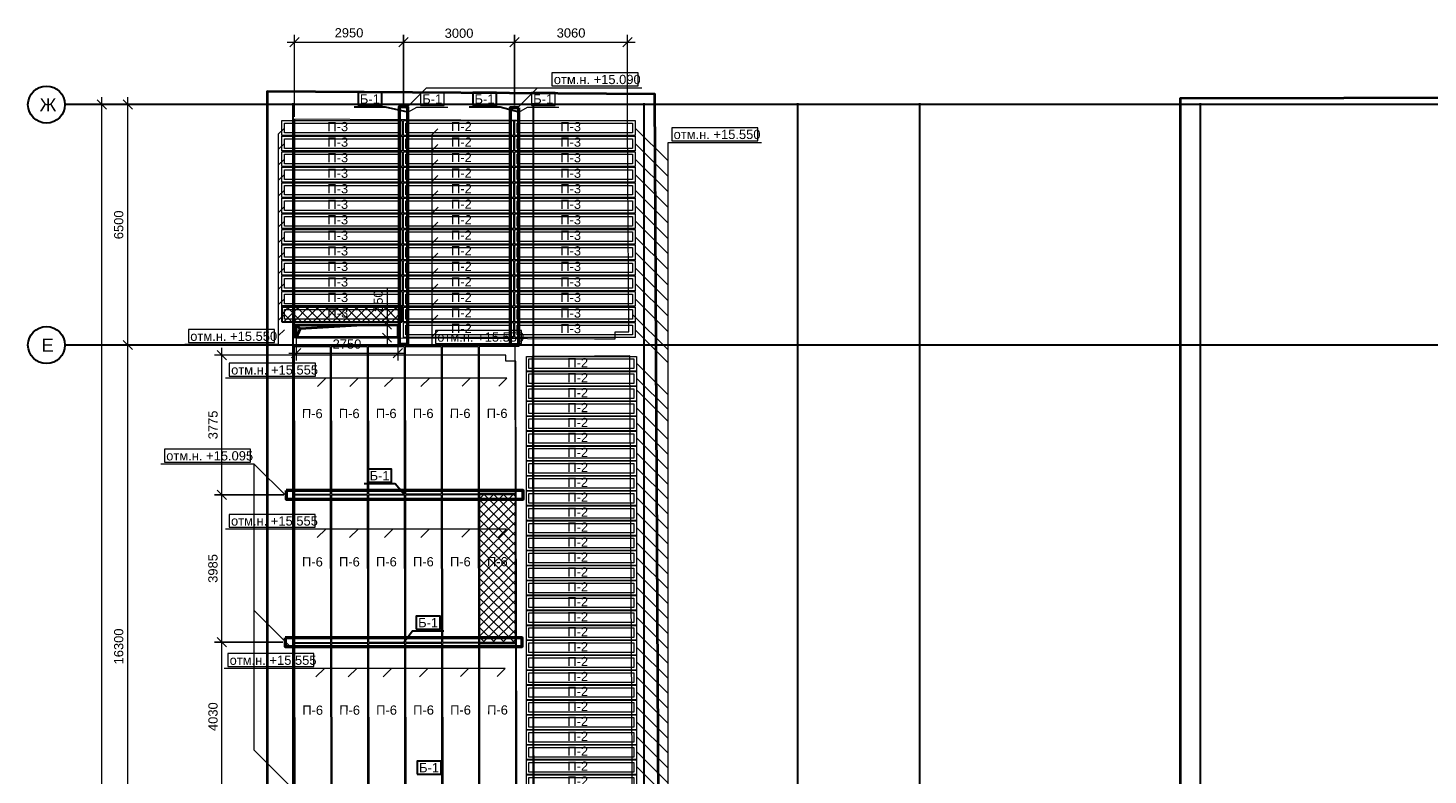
# Model space of a CAD drawing. Header units: millimetres. Extents: x -7161 to 110063, y -144197 to 42990.
# Tile 8 of 27: x -7161 to 30707, y 22775 to 42973. Entities that reach past the tile are written whole.
import ezdxf

# ---------------------------------------------------------------- set-up
doc = ezdxf.new("R2010")
doc.units = ezdxf.units.MM
for name, color, linetype, lineweight in [('A-DETL-____-OTLN', 90, 'Continuous', 30), ('A-DETL-GENF-OTLN', 92, 'Continuous', 18), ('Каркас', 130, 'Continuous', 50), ('Несущие стены', 10, 'Continuous', 40), ('Обмерные чертежи _09_02_2026_ 4 эт_dwg', 8, 'Continuous', 9), ('Оси', 7, 'Continuous', 9), ('Плита', 7, 'Continuous', 9), ('Размеры', 7, 'Continuous', 9), ('Текст', 7, 'Continuous', 9)]:
    doc.layers.add(name, color=color, linetype=linetype, lineweight=lineweight)
doc.styles.add('Arial', font='arial.ttf', dxfattribs={"height": 250})
doc.styles.add('Arial_1', font='arial.ttf', dxfattribs={"height": 350})

# ---------------------------------------------------------------- blocks, each defined once
blk = doc.blocks.new('Обмерные чертежи _09_02_2026_ 4 эт_dwg__U602-2040927-Cхема демонтажа сборных ребристых плит перекрытия 4 этажа в осях _Г-Ж_1-3 и Г-Ж_10-12_')
at = {"layer": 'Плита', "flags": 128}
for points in [[(-1490, 200), (1490, 200), (1490, -200), (-1490, -200)], [(-1420, 130), (1420, 130), (1420, -130), (-1420, -130)]]:
    blk.add_lwpolyline(points, close=True, dxfattribs=at)
at = {"layer": 'Текст', "insert": (-382, 154), "char_height": 250, "width": 670.28, "attachment_point": 1, "line_spacing_factor": 0.941778, "style": 'Arial'}
blk.add_mtext('П-2', dxfattribs=at)
blk = doc.blocks.new('Обмерные чертежи _09_02_2026_ 4 эт_dwg__U603-2040928-Cхема демонтажа сборных ребристых плит перекрытия 4 этажа в осях _Г-Ж_1-3 и Г-Ж_10-12_')
for p in [(0, 0), (0, -404), (0, -808), (0, -1212), (0, -1616), (0, -2020), (0, -2424), (0, -2828), (0, -3232), (0, -3636), (0, -4040), (0, -4444), (0, -4848), (0, -5252), (0, -5656), (0, -6060), (0, -6464), (0, -6868), (0, -7272), (0, -7676), (0, -8080), (0, -8484), (0, -8888), (0, -9292), (0, -9696), (0, -10100), (0, -10504), (0, -10908), (0, -11312), (0, -11716), (0, -12120), (0, -12524), (0, -12928), (0, -13332), (0, -13736), (0, -14140), (0, -14544), (0, -14948), (0, -15352)]:
    blk.add_blockref('Обмерные чертежи _09_02_2026_ 4 эт_dwg__U602-2040927-Cхема демонтажа сборных ребристых плит перекрытия 4 этажа в осях _Г-Ж_1-3 и Г-Ж_10-12_', p)
blk = doc.blocks.new('Обмерные чертежи _09_02_2026_ 4 эт_dwg__U611-2040935-Cхема демонтажа сборных ребристых плит перекрытия 4 этажа в осях _Г-Ж_1-3 и Г-Ж_10-12_')
at = {"layer": 'Плита', "flags": 128}
for points in [[(-1490, 200), (1490, 200), (1490, -200), (-1490, -200)], [(-1420, 130), (1420, 130), (1420, -130), (-1420, -130)]]:
    blk.add_lwpolyline(points, close=True, dxfattribs=at)
at = {"layer": 'Текст', "insert": (-202, 167), "char_height": 250, "width": 670.28, "attachment_point": 1, "line_spacing_factor": 0.941778, "style": 'Arial'}
blk.add_mtext('П-2', dxfattribs=at)
blk = doc.blocks.new('Обмерные чертежи _09_02_2026_ 4 эт_dwg__U612-2040936-Cхема демонтажа сборных ребристых плит перекрытия 4 этажа в осях _Г-Ж_1-3 и Г-Ж_10-12_')
for p in [(0, 5460), (0, 5040), (0, 4620), (0, 4200), (0, 3780), (0, 3360), (0, 2940), (0, 2520), (0, 2100), (0, 1680), (0, 1260), (0, 840), (0, 420), (0, 0)]:
    blk.add_blockref('Обмерные чертежи _09_02_2026_ 4 эт_dwg__U611-2040935-Cхема демонтажа сборных ребристых плит перекрытия 4 этажа в осях _Г-Ж_1-3 и Г-Ж_10-12_', p)
blk = doc.blocks.new('Обмерные чертежи _09_02_2026_ 4 эт_dwg__Oblique-2040937-Cхема демонтажа сборных ребристых плит перекрытия 4 этажа в осях _Г-Ж_1-3 и Г-Ж_10-12_')
at = {"layer": 'Размеры'}
blk.add_line((-0.5, -0.5), (0.5, 0.5), dxfattribs=at)
blk = doc.blocks.new('Обмерные чертежи _09_02_2026_ 4 эт_dwg__Oblique-2040949-Cхема демонтажа сборных ребристых плит перекрытия 4 этажа в осях _Г-Ж_1-3 и Г-Ж_10-12_')
at = {"layer": 'Оси'}
blk.add_line((-0.5, -0.5), (0.5, 0.5), dxfattribs=at)
blk = doc.blocks.new('Обмерные чертежи _09_02_2026_ 4 эт_dwg_ось сокольники-2040950-Cхема демонтажа сборных ребристых плит перекрытия 4 этажа в осях _Г-Ж_1-3 и Г-Ж_10-12_')
at = {"layer": 'Оси'}
for p, q in [((-512525, 41386), (-512525, 84838)), ((-511825, 77937), (-511825, 84838)), ((-511825, 61637), (-511825, 78337))]:
    blk.add_line(p, q, dxfattribs=at)
at = {"layer": 'Оси', "color": 250, "lineweight": 30, "flags": 128}
for points in [[(-445520, 84638), (-513025, 84638), (-513525, 84638)], [(-507364, 84678), (-507364, 80157), (-507364, 63892), (-507364, 56540), (-507364, 51884), (-507364, 45174), (-507364, 43179), (-507364, 36624), (-507364, 36124)], [(-500864, 84678), (-500864, 80157), (-500864, 63892), (-500864, 56540), (-500864, 51884), (-500864, 45174), (-500864, 43179), (-500864, 36623), (-500864, 36123)], [(-497864, 84678), (-497864, 80157), (-497864, 63892), (-497864, 56540), (-497864, 51884), (-497864, 45174), (-497864, 43179), (-497864, 36624), (-497864, 36124)], [(-493713, 84678), (-493713, 80157), (-493713, 63892), (-493713, 56540), (-493713, 51884), (-493713, 45174), (-493713, 43179), (-493713, 36624), (-493713, 36124)], [(-490414, 84678), (-490414, 80157), (-490414, 63892), (-490414, 56540), (-490414, 51884), (-490414, 45174), (-490414, 43179), (-490414, 36624), (-490414, 36124)], [(-482816, 84678), (-482816, 80157), (-482816, 63892), (-482816, 56540), (-482816, 51884), (-482816, 45174), (-482816, 43179), (-482816, 36624), (-482816, 36124)], [(-445520, 78137), (-452018, 78137), (-455016, 78137), (-459017, 78137), (-462418, 78137), (-470317, 78137), (-482816, 78137), (-490714, 78137), (-493713, 78137), (-497864, 78137), (-500864, 78137), (-507364, 78137), (-513025, 78137), (-513525, 78137)]]:
    blk.add_lwpolyline(points, dxfattribs=at)
at = {"layer": 'Оси', "flags": 128}
blk.add_lwpolyline([(-511625, 84638), (-512962, 84638), (-512325, 84638)], dxfattribs=at)
blk.add_lwpolyline([(-511625, 78137), (-512962, 78137)], close=True, dxfattribs=at)
at = {"layer": 'Оси', "color": 250, "lineweight": 30}
for centre in [(-514025, 84638), (-514025, 78137)]:
    blk.add_circle(centre, 500, dxfattribs=at)
for p, xscale, yscale, zscale, rotation in [((-512525, 84638), 250.0000000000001, 250.0000000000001, 250.0000000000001, 90), ((-511825, 84638), 250.0000000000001, 250.0000000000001, 250.0000000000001, 90), ((-511825, 78137), 250.0000000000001, 250.0000000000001, 250.0000000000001, 90), ((-511825, 78137), 250, 250, 250, 270)]:
    blk.add_blockref('Обмерные чертежи _09_02_2026_ 4 эт_dwg__Oblique-2040949-Cхема демонтажа сборных ребристых плит перекрытия 4 этажа в осях _Г-Ж_1-3 и Г-Ж_10-12_', p, dxfattribs=dict(xscale=xscale, yscale=yscale, zscale=zscale, rotation=rotation))
at = {"layer": 'Оси', "lineweight": 30, "char_height": 350, "attachment_point": 1, "line_spacing_factor": 0.941778, "style": 'Arial_1'}
for s, insert, width in [('\\fArial|b0|i0|c204|p34|;Ж', (-514209, 84810), 539.9), ('\\fArial|b0|i0|c204|p34|;Е', (-514156, 78309), 389.93)]:
    blk.add_mtext(s, dxfattribs=dict(at, insert=insert, width=width))
at = {"layer": 'Оси', "lineweight": 30, "char_height": 250, "attachment_point": 2, "rotation": 90, "line_spacing_factor": 0.941778, "style": 'Arial'}
for s, insert, width in [('6500', (-512197, 81387), 930.44), ('16300', (-512197, 69987), 1163.05)]:
    blk.add_mtext(s, dxfattribs=dict(at, insert=insert, width=width))
blk = doc.blocks.new('Обмерные чертежи _09_02_2026_ 4 эт_dwg__U4551-2040951-Cхема демонтажа сборных ребристых плит перекрытия 4 этажа в осях _Г-Ж_1-3 и Г-Ж_10-12_')
at = {"layer": 'Плита', "flags": 128}
blk.add_lwpolyline([(-490, -1990), (490, -1990), (490, 1990), (-490, 1990)], close=True, dxfattribs=at)
at = {"layer": 'Текст', "insert": (-284, 315), "char_height": 250, "width": 670.28, "attachment_point": 1, "rotation": 359.6297, "line_spacing_factor": 0.941778, "style": 'Arial'}
blk.add_mtext('П-6', dxfattribs=at)
blk = doc.blocks.new('Обмерные чертежи _09_02_2026_ 4 эт_dwg__U4552-2040952-Cхема демонтажа сборных ребристых плит перекрытия 4 этажа в осях _Г-Ж_1-3 и Г-Ж_10-12_')
for p in [(0, 8020), (1000, 8020), (2000, 8020), (3000, 8020), (4000, 8020), (5000, 8020), (0, 4010), (1000, 4010), (2000, 4010), (3000, 4010), (4000, 4010), (5000, 4010), (0, 0), (1000, 0), (2000, 0), (3000, 0), (4000, 0), (5000, 0)]:
    blk.add_blockref('Обмерные чертежи _09_02_2026_ 4 эт_dwg__U4551-2040951-Cхема демонтажа сборных ребристых плит перекрытия 4 этажа в осях _Г-Ж_1-3 и Г-Ж_10-12_', p)
blk = doc.blocks.new('Обмерные чертежи _09_02_2026_ 4 эт_dwg-2040926-Cхема демонтажа сборных ребристых плит перекрытия 4 этажа в осях _Г-Ж_1-3 и Г-Ж_10-12_')
at = {"layer": 'Несущие стены', "lineweight": 9}
blk.add_hatch(color=7, dxfattribs=at).paths.add_polyline_path([(-439229, -113950), (-439117, -113711), (-437279, -113599), (-439229, -113599), (-439229, -113766)])
at = {"lineweight": 9}
for p, q in [((-433263, -107750), (-432703, -107190)), ((-430058, -108281), (-429169, -109170)), ((-439548, -108701), (-439711, -108864)), ((-435398, -108722), (-435561, -108885)), ((-430058, -108701), (-429169, -109590)), ((-439548, -109121), (-439711, -109284)), ((-435398, -109142), (-435561, -109305)), ((-430058, -109121), (-429169, -110010)), ((-439548, -109541), (-439711, -109704)), ((-435398, -109562), (-435561, -109725)), ((-430058, -109541), (-429169, -110430)), ((-439548, -109961), (-439711, -110124)), ((-435398, -109982), (-435561, -110145)), ((-430058, -109961), (-429169, -110850)), ((-439541, -110402), (-439711, -110572)), ((-435391, -110423), (-435561, -110593)), ((-430041, -110402), (-429169, -111274)), ((-439548, -110801), (-439711, -110964)), ((-435398, -110822), (-435561, -110985)), ((-430041, -110812), (-429169, -111684)), ((-439548, -111221), (-439711, -111384)), ((-435398, -111242), (-435561, -111405)), ((-430058, -111221), (-429169, -112110)), ((-439548, -111641), (-439711, -111804)), ((-435398, -111662), (-435561, -111825)), ((-430058, -111641), (-429169, -112530)), ((-439548, -112061), (-439711, -112224)), ((-435398, -112082), (-435561, -112245)), ((-430058, -112061), (-429169, -112950)), ((-439548, -112481), (-439711, -112644)), ((-435398, -112502), (-435561, -112665)), ((-430058, -112481), (-429169, -113370)), ((-439548, -112901), (-439711, -113064)), ((-435398, -112922), (-435561, -113085)), ((-430058, -112901), (-429169, -113790)), ((-439548, -113321), (-439711, -113484)), ((-435398, -113342), (-435561, -113505)), ((-430128, -113321), (-429169, -114280)), ((-439548, -113741), (-439711, -113904)), ((-435398, -113762), (-435561, -113925)), ((-430058, -113741), (-429169, -114630)), ((-430006, -114656), (-429169, -115492)), ((-438651, -115273), (-438422, -115043)), ((-437778, -115273), (-437548, -115043)), ((-436835, -115273), (-436605, -115043)), ((-435854, -115273), (-435624, -115043)), ((-434742, -115261), (-434523, -115043)), ((-430006, -115060), (-429169, -115896)), ((-430006, -115380), (-429169, -116217)), ((-430006, -115868), (-429169, -116704)), ((-430006, -116272), (-429169, -117108)), ((-430006, -116676), (-429169, -117512)), ((-430006, -117080), (-429169, -117916)), ((-430006, -117484), (-429169, -118320)), ((-430006, -117888), (-429169, -118724)), ((-430006, -118292), (-429169, -119128)), ((-430006, -118696), (-429169, -119532)), ((-438656, -119357), (-438426, -119128)), ((-437782, -119357), (-437553, -119128)), ((-436840, -119357), (-436610, -119128)), ((-435859, -119357), (-435629, -119128)), ((-434747, -119346), (-434528, -119128)), ((-430006, -119100), (-429169, -119936)), ((-430006, -119504), (-429169, -120340)), ((-430006, -119908), (-429169, -120744)), ((-430006, -120312), (-429169, -121148)), ((-430006, -120716), (-429169, -121552)), ((-430006, -121120), (-429169, -121956)), ((-439424, -122261), (-440361, -121323)), ((-430006, -121524), (-429169, -122360)), ((-430006, -121928), (-429169, -122764)), ((-430006, -122332), (-429169, -123168)), ((-438693, -123123), (-438463, -122893)), ((-437819, -123123), (-437590, -122893)), ((-436877, -123123), (-436647, -122893)), ((-435896, -123123), (-435666, -122893)), ((-434784, -123112), (-434565, -122893)), ((-430006, -122736), (-429169, -123572)), ((-430006, -123140), (-429169, -123976)), ((-430006, -123544), (-429169, -124380)), ((-430006, -123948), (-429169, -124784)), ((-430006, -124352), (-429169, -125188)), ((-430006, -124756), (-429169, -125592)), ((-430006, -125160), (-429169, -125996)), ((-430006, -125564), (-429169, -126400))]:
    blk.add_line(p, q, dxfattribs=at)
at = {"lineweight": 9, "flags": 128}
for points in [[(-432310, -107140), (-429979, -107140), (-429979, -106790), (-432310, -106790)], [(-435867, -107669), (-435224, -107669), (-435224, -107319), (-435867, -107319)], [(-432867, -107669), (-432223, -107669), (-432223, -107319), (-432867, -107319)], [(-429069, -108626), (-426738, -108626), (-426738, -108276), (-429069, -108276)], [(-442143, -114083), (-439811, -114083), (-439811, -113733), (-442143, -113733)], [(-435461, -114104), (-433130, -114104), (-433130, -113754), (-435461, -113754)], [(-441037, -114993), (-438705, -114993), (-438705, -114643), (-441037, -114643)], [(-442793, -117316), (-440461, -117316), (-440461, -116966), (-442793, -116966)], [(-437292, -117854), (-436648, -117854), (-436648, -117504), (-437292, -117504)], [(-441041, -119078), (-438710, -119078), (-438710, -118728), (-441041, -118728)], [(-435979, -121828), (-435335, -121828), (-435335, -121478), (-435979, -121478)], [(-441078, -122843), (-438747, -122843), (-438747, -122493), (-441078, -122493)], [(-435953, -125749), (-435309, -125749), (-435309, -125399), (-435953, -125399)]]:
    blk.add_lwpolyline(points, close=True, dxfattribs=at)
at = {"color": 250, "lineweight": 30, "flags": 128}
for points in [[(-437555, -107669), (-436911, -107669), (-436911, -107319), (-437555, -107319)], [(-434453, -107669), (-433809, -107669), (-433809, -107319), (-434453, -107319)], [(-437292, -117854), (-436648, -117854), (-436648, -117504), (-437292, -117504)], [(-435979, -121828), (-435335, -121828), (-435335, -121478), (-435979, -121478)], [(-435953, -125749), (-435309, -125749), (-435309, -125399), (-435953, -125399)]]:
    blk.add_lwpolyline(points, close=True, dxfattribs=at)
at = {"lineweight": 9, "flags": 128}
for points in [[(-436263, -107750), (-435704, -107190), (-432410, -107190), (-429879, -107190)], [(-436208, -107851), (-435967, -107719), (-435124, -107719)], [(-433208, -107851), (-432967, -107719), (-432123, -107719)], [(-439548, -108281), (-439711, -108444), (-439711, -114133), (-442243, -114133)], [(-435398, -108302), (-435561, -108465), (-435561, -114154), (-433030, -114154)], [(-430006, -130008), (-429169, -130844), (-429169, -108676), (-426638, -108676)], [(-433748, -115261), (-433530, -115043), (-438605, -115043), (-441137, -115043)], [(-439474, -118253), (-440361, -117366), (-442893, -117366)], [(-439265, -126200), (-440361, -125103), (-440361, -117366)], [(-436294, -118198), (-436548, -117904), (-437392, -117904)], [(-433753, -119346), (-433535, -119128), (-438610, -119128), (-441141, -119128)], [(-436320, -122183), (-436079, -121878), (-435235, -121878)], [(-433790, -123112), (-433572, -122893), (-438647, -122893), (-441178, -122893)]]:
    blk.add_lwpolyline(points, dxfattribs=at)
at = {"color": 250, "lineweight": 30, "flags": 128}
for points in [[(-436208, -107851), (-436811, -107719), (-437655, -107719)], [(-433208, -107851), (-433709, -107719), (-434553, -107719)], [(-436294, -118198), (-436548, -117904), (-437392, -117904)], [(-436320, -122183), (-436079, -121878), (-435235, -121878)]]:
    blk.add_lwpolyline(points, dxfattribs=at)
at = {"layer": 'Каркас', "flags": 128}
for points in [[(-436208, -107712), (-436438, -107712), (-436438, -114129), (-436208, -114129)], [(-433208, -107732), (-433438, -107732), (-433438, -114149), (-433208, -114149)], [(-439502, -118083), (-439502, -118313), (-433086, -118313), (-433086, -118083)], [(-439528, -122068), (-439528, -122298), (-433111, -122298), (-433111, -122068)]]:
    blk.add_lwpolyline(points, close=True, dxfattribs=at)
at = {"layer": 'Несущие стены'}
blk.add_line((-439117, -113711), (-439229, -113950), dxfattribs=at)
at = {"layer": 'Несущие стены', "flags": 128}
for points in [[(-429411, -130107), (-429527, -107364), (-440014, -107294), (-440014, -130249)], [(-427159, -130107), (-415311, -130107), (-415311, -107472), (-402062, -107444), (-401992, -130068), (-389918, -130068)], [(-437279, -113599), (-439117, -113711), (-439229, -113599), (-436479, -113599), (-436479, -113949), (-439229, -113949), (-439229, -113599)]]:
    blk.add_lwpolyline(points, dxfattribs=at)
at = {"layer": 'Несущие стены', "color": 7, "lineweight": 9, "flags": 128}
for points in [[(-439279, -113949), (-438417, -113949), (-431160, -113978), (-430599, -113978), (-430599, -113788), (-430234, -113788), (-430263, -108099), (-439274, -108039), (-439274, -113334)], [(-430205, -114441), (-431160, -114446), (-432842, -114456), (-432788, -128833), (-432782, -130228), (-430504, -130228), (-430115, -130230)]]:
    blk.add_lwpolyline(points, close=True, dxfattribs=at)
blk.add_lwpolyline([(-439279, -114422), (-439279, -129509), (-439291, -130218), (-439176, -130217), (-433244, -130217), (-433248, -128835), (-433290, -114588), (-433554, -114588), (-433554, -114427), (-439279, -114427)], dxfattribs=at)
at = {"layer": 'Плита', "flags": 128}
for points in [[(-439618, -108081), (-436358, -108081), (-436358, -108481), (-439618, -108481)], [(-439548, -108151), (-436428, -108151), (-436428, -108411), (-439548, -108411)], [(-433318, -108081), (-430058, -108081), (-430058, -108481), (-433318, -108481)], [(-433248, -108151), (-430128, -108151), (-430128, -108411), (-433248, -108411)], [(-439618, -108501), (-436358, -108501), (-436358, -108901), (-439618, -108901)], [(-439548, -108571), (-436428, -108571), (-436428, -108831), (-439548, -108831)], [(-433318, -108501), (-430058, -108501), (-430058, -108901), (-433318, -108901)], [(-433248, -108571), (-430128, -108571), (-430128, -108831), (-433248, -108831)], [(-439618, -108921), (-436358, -108921), (-436358, -109321), (-439618, -109321)], [(-439548, -108991), (-436428, -108991), (-436428, -109251), (-439548, -109251)], [(-433318, -108921), (-430058, -108921), (-430058, -109321), (-433318, -109321)], [(-433248, -108991), (-430128, -108991), (-430128, -109251), (-433248, -109251)], [(-439618, -109341), (-436358, -109341), (-436358, -109741), (-439618, -109741)], [(-439548, -109411), (-436428, -109411), (-436428, -109671), (-439548, -109671)], [(-433318, -109341), (-430058, -109341), (-430058, -109741), (-433318, -109741)], [(-433248, -109411), (-430128, -109411), (-430128, -109671), (-433248, -109671)], [(-439618, -109761), (-436358, -109761), (-436358, -110161), (-439618, -110161)], [(-433318, -109761), (-430058, -109761), (-430058, -110161), (-433318, -110161)], [(-439618, -110181), (-436358, -110181), (-436358, -110581), (-439618, -110581)], [(-439548, -109831), (-436428, -109831), (-436428, -110091), (-439548, -110091)], [(-433318, -110181), (-430058, -110181), (-430058, -110581), (-433318, -110581)], [(-433248, -109831), (-430128, -109831), (-430128, -110091), (-433248, -110091)], [(-439548, -110251), (-436428, -110251), (-436428, -110511), (-439548, -110511)], [(-433248, -110251), (-430128, -110251), (-430128, -110511), (-433248, -110511)], [(-439618, -110601), (-436358, -110601), (-436358, -111001), (-439618, -111001)], [(-439548, -110671), (-436428, -110671), (-436428, -110931), (-439548, -110931)], [(-433318, -110601), (-430058, -110601), (-430058, -111001), (-433318, -111001)], [(-433248, -110671), (-430128, -110671), (-430128, -110931), (-433248, -110931)], [(-439618, -111021), (-436358, -111021), (-436358, -111421), (-439618, -111421)], [(-439548, -111091), (-436428, -111091), (-436428, -111351), (-439548, -111351)], [(-433318, -111021), (-430058, -111021), (-430058, -111421), (-433318, -111421)], [(-433248, -111091), (-430128, -111091), (-430128, -111351), (-433248, -111351)], [(-439618, -111441), (-436358, -111441), (-436358, -111841), (-439618, -111841)], [(-439548, -111511), (-436428, -111511), (-436428, -111771), (-439548, -111771)], [(-433318, -111441), (-430058, -111441), (-430058, -111841), (-433318, -111841)], [(-433248, -111511), (-430128, -111511), (-430128, -111771), (-433248, -111771)], [(-439618, -111861), (-436358, -111861), (-436358, -112261), (-439618, -112261)], [(-439548, -111931), (-436428, -111931), (-436428, -112191), (-439548, -112191)], [(-433318, -111861), (-430058, -111861), (-430058, -112261), (-433318, -112261)], [(-433248, -111931), (-430128, -111931), (-430128, -112191), (-433248, -112191)], [(-439618, -112281), (-436358, -112281), (-436358, -112681), (-439618, -112681)], [(-439548, -112351), (-436428, -112351), (-436428, -112611), (-439548, -112611)], [(-433318, -112281), (-430058, -112281), (-430058, -112681), (-433318, -112681)], [(-433248, -112351), (-430128, -112351), (-430128, -112611), (-433248, -112611)], [(-439618, -112701), (-436358, -112701), (-436358, -113101), (-439618, -113101)], [(-439548, -112771), (-436428, -112771), (-436428, -113031), (-439548, -113031)], [(-433318, -112701), (-430058, -112701), (-430058, -113101), (-433318, -113101)], [(-433248, -112771), (-430128, -112771), (-430128, -113031), (-433248, -113031)], [(-439618, -113121), (-436358, -113121), (-436358, -113521), (-439618, -113521)], [(-439548, -113191), (-436428, -113191), (-436428, -113451), (-439548, -113451)], [(-433318, -113121), (-430058, -113121), (-430058, -113521), (-433318, -113521)], [(-433248, -113191), (-430128, -113191), (-430128, -113451), (-433248, -113451)], [(-433318, -113541), (-430058, -113541), (-430058, -113941), (-433318, -113941)], [(-433248, -113611), (-430128, -113611), (-430128, -113871), (-433248, -113871)]]:
    blk.add_lwpolyline(points, close=True, dxfattribs=at)
at = {"layer": 'Размеры'}
for p, q in [((-439474, -105957), (-436123, -105957)), ((-439274, -107976), (-439274, -105757)), ((-436523, -105957), (-433123, -105957)), ((-433523, -105957), (-430063, -105957)), ((-430263, -108058), (-430263, -105757)), ((-436771, -112618), (-436771, -113599)), ((-437016, -113599), (-436571, -113599)), ((-436771, -113399), (-436771, -114150)), ((-439229, -113662), (-439229, -114571)), ((-437016, -113950), (-436571, -113950)), ((-436479, -113837), (-436479, -114571)), ((-441240, -118398), (-441240, -114222)), ((-439263, -114422), (-441440, -114422)), ((-439429, -114371), (-436279, -114371)), ((-441240, -122383), (-441240, -117998)), ((-441240, -126413), (-441240, -121983))]:
    blk.add_line(p, q, dxfattribs=at)
at = {"layer": 'Размеры', "flags": 128}
for points in [[(-436323, -105757), (-436323, -107650)], [(-433323, -105757), (-433323, -107670)], [(-441440, -118198), (-439565, -118198)], [(-441440, -122183), (-439590, -122183)]]:
    blk.add_lwpolyline(points, close=True, dxfattribs=at)
for p, xscale, yscale, zscale, rotation in [((-439274, -105957), 250, 250, 250, 180), ((-436323, -105957), 250, 250, 250, 180), ((-433323, -105957), 250, 250, 250, 180), ((-436771, -113599), 250.0000000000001, 250.0000000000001, 250.0000000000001, 90), ((-436771, -113950), 250, 250, 250, 270), ((-441240, -114422), 250.0000000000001, 250.0000000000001, 250.0000000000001, 90), ((-439229, -114371), 250, 250, 250, 180), ((-441240, -118198), 250.0000000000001, 250.0000000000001, 250.0000000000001, 90), ((-441240, -118198), 250, 250, 250, 270), ((-441240, -122183), 250.0000000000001, 250.0000000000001, 250.0000000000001, 90), ((-441240, -122183), 250, 250, 250, 270)]:
    blk.add_blockref('Обмерные чертежи _09_02_2026_ 4 эт_dwg__Oblique-2040937-Cхема демонтажа сборных ребристых плит перекрытия 4 этажа в осях _Г-Ж_1-3 и Г-Ж_10-12_', p, dxfattribs=dict(xscale=xscale, yscale=yscale, zscale=zscale, rotation=rotation))
at = {"xscale": 250, "yscale": 250, "zscale": 250}
for p in [(-436323, -105957), (-433323, -105957), (-430263, -105957), (-436479, -114371)]:
    blk.add_blockref('Обмерные чертежи _09_02_2026_ 4 эт_dwg__Oblique-2040937-Cхема демонтажа сборных ребристых плит перекрытия 4 этажа в осях _Г-Ж_1-3 и Г-Ж_10-12_', p, dxfattribs=at)
for name, p in [('Обмерные чертежи _09_02_2026_ 4 эт_dwg_ось сокольники-2040950-Cхема демонтажа сборных ребристых плит перекрытия 4 этажа в осях _Г-Ж_1-3 и Г-Ж_10-12_', (68043, -192286)), ('Обмерные чертежи _09_02_2026_ 4 эт_dwg__U612-2040936-Cхема демонтажа сборных ребристых плит перекрытия 4 этажа в осях _Г-Ж_1-3 и Г-Ж_10-12_', (-434838, -113741)), ('Обмерные чертежи _09_02_2026_ 4 эт_dwg__U603-2040928-Cхема демонтажа сборных ребристых плит перекрытия 4 этажа в осях _Г-Ж_1-3 и Г-Ж_10-12_', (-431512, -114656))]:
    blk.add_blockref(name, p)
at = {"rotation": 0.07013996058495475}
blk.add_blockref('Обмерные чертежи _09_02_2026_ 4 эт_dwg__U4552-2040952-Cхема демонтажа сборных ребристых плит перекрытия 4 этажа в осях _Г-Ж_1-3 и Г-Ж_10-12_', (-438778, -124209), dxfattribs=at)
at = {"lineweight": 9, "char_height": 250, "attachment_point": 1, "line_spacing_factor": 0.941778, "style": 'Arial'}
for s, insert, width in [('отм.н. +15.090', (-432260, -106843), 2809.68), ('Б-1', (-435817, -107372), 642.74), ('Б-1', (-432817, -107372), 642.74), ('отм.н. +15.550', (-429019, -108329), 2809.68), ('отм.н. +15.550', (-442093, -113786), 2809.68), ('отм.н. +15.550', (-435411, -113807), 2809.68), ('отм.н. +15.555', (-440987, -114696), 2809.68), ('отм.н. +15.095', (-442743, -117019), 2809.68), ('Б-1', (-437242, -117557), 642.74), ('отм.н. +15.555', (-440991, -118781), 2809.68), ('Б-1', (-435929, -121531), 642.74), ('отм.н. +15.555', (-441028, -122546), 2809.68), ('Б-1', (-435903, -125452), 642.74)]:
    blk.add_mtext(s, dxfattribs=dict(at, insert=insert, width=width))
at = {"lineweight": 30, "char_height": 250, "width": 642.74, "attachment_point": 1, "line_spacing_factor": 0.941778, "style": 'Arial'}
for insert in [(-437505, -107372), (-434403, -107372), (-437242, -117557), (-435929, -121531), (-435903, -125452)]:
    blk.add_mtext('Б-1', dxfattribs=dict(at, insert=insert))
at = {"layer": 'Размеры', "char_height": 250, "width": 930.44, "attachment_point": 2, "line_spacing_factor": 0.941778, "style": 'Arial'}
for s, insert in [('2950', (-437799, -105581)), ('3000', (-434823, -105592)), ('3060', (-431793, -105585)), ('2750', (-437854, -113997))]:
    blk.add_mtext(s, dxfattribs=dict(at, insert=insert))
at = {"layer": 'Размеры', "char_height": 250, "attachment_point": 2, "rotation": 90, "line_spacing_factor": 0.941778, "style": 'Arial'}
for s, insert, width in [('350', (-437135, -112962), 697.83), ('3775', (-441604, -116310), 930.44), ('3985', (-441606, -120190), 930.44), ('4030', (-441604, -124198), 930.44)]:
    blk.add_mtext(s, dxfattribs=dict(at, insert=insert, width=width))
at = {"layer": 'Текст', "char_height": 250, "width": 670.28, "attachment_point": 1, "line_spacing_factor": 0.941778, "style": 'Arial'}
for insert in [(-438384, -108117), (-432084, -108117), (-438384, -108537), (-432084, -108537), (-438384, -108957), (-432084, -108957), (-438384, -109377), (-432084, -109377), (-438384, -109797), (-432084, -109797), (-438384, -110217), (-432084, -110217), (-438384, -110637), (-432084, -110637), (-438384, -111057), (-432084, -111057), (-438384, -111477), (-432084, -111477), (-438384, -111897), (-432084, -111897), (-438384, -112317), (-432084, -112317), (-438384, -112737), (-432084, -112737), (-438384, -113157), (-432084, -113157), (-432084, -113577)]:
    blk.add_mtext('П-3', dxfattribs=dict(at, insert=insert))

msp = doc.modelspace()

# ---------------------------------------------------------------- hatches: boundary and pattern name
at = {"layer": 'A-DETL-GENF-OTLN', "lineweight": 9}
h = msp.add_hatch(dxfattribs=at)
h.set_pattern_fill('FP_5', color=240, style=0, pattern_type=2)
h.set_pattern_definition([(45, (0, 0), (-132.5825, 132.5825), []), (135, (0, 0), (-132.5825, -132.5825), [])])
h.paths.add_polyline_path([(9299, 15242), (9299, 17657), (8630, 17657), (8630, 15242)])
h.paths.add_polyline_path([(56402, 18270), (56402, 22273), (55376, 22273), (55376, 18270), (56314, 18270)])
h.paths.add_polyline_path([(6038, 18596), (6090, 18596), (6090, 22356), (5056, 22356), (5056, 18596)])
h.paths.add_polyline_path([(56211, 20226), (55549, 20260), (55652, 20644), (56314, 20609)])
h.paths.add_polyline_path([(5046, 26337), (6031, 26337), (6031, 30376), (5046, 30376)])
h.paths.add_polyline_path([(49, 35028), (2963, 35028), (2963, 35448), (-297, 35448), (-297, 35028), (30, 35028)])

# ---------------------------------------------------------------- linework, layer by layer
at = {"layer": 'A-DETL-____-OTLN'}
for p, q in [((2963, 35448), (-297, 35448)), ((-297, 35448), (-297, 35028)), ((2963, 35028), (2963, 35448)), ((-297, 35028), (2963, 35028)), ((6031, 30376), (5046, 30376)), ((5046, 30376), (5046, 26337)), ((6031, 26337), (6031, 30376)), ((5046, 26337), (6031, 26337))]:
    msp.add_line(p, q, dxfattribs=at)

# ---------------------------------------------------------------- block references
at = {"layer": 'Обмерные чертежи _09_02_2026_ 4 эт_dwg', "color": 7}
msp.add_blockref('Обмерные чертежи _09_02_2026_ 4 эт_dwg-2040926-Cхема демонтажа сборных ребристых плит перекрытия 4 этажа в осях _Г-Ж_1-3 и Г-Ж_10-12_', (439321, 148550), dxfattribs=at)

doc.saveas('drawing.dxf')
